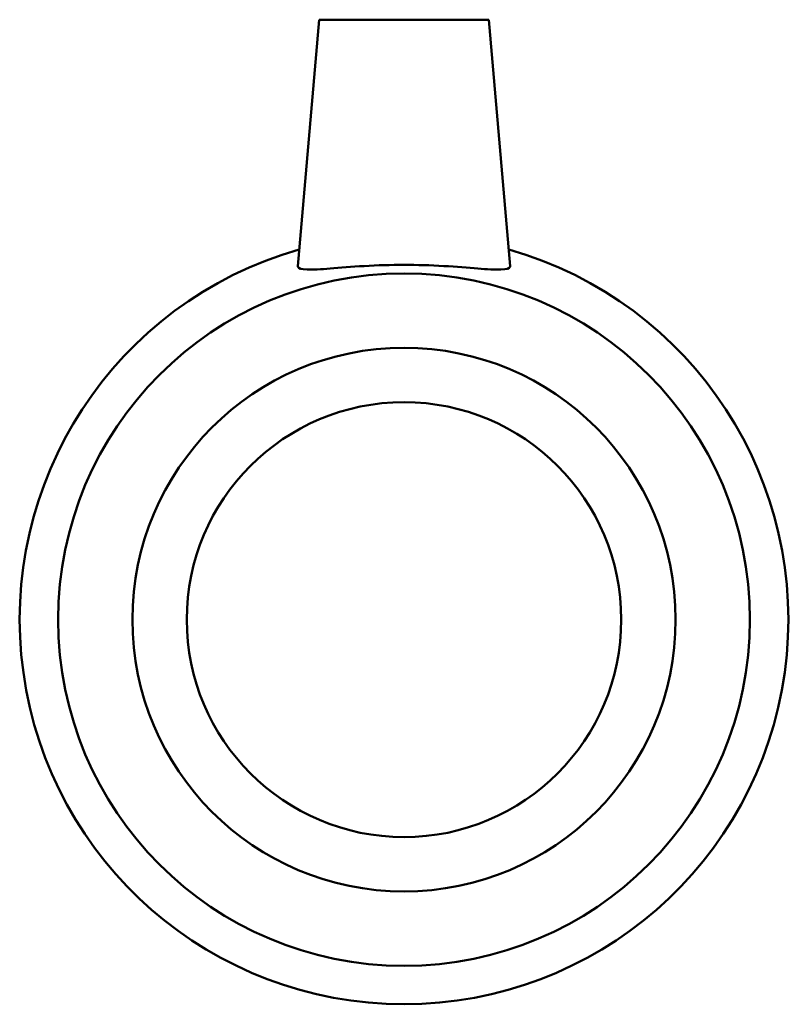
# Model space of a CAD drawing. Header units: inches. Extents: x -26 to 78, y -45 to 83.
# Tile 3 of 6: x -26.29 to -23.61, y 26.7 to 30.13. Entities that reach past the tile are written whole.
import ezdxf

# ---------------------------------------------------------------- set-up
doc = ezdxf.new("R2010")
doc.units = ezdxf.units.IN
doc.header["$MEASUREMENT"] = 0
doc.layers.add('Visible (ANSI)', color=7, linetype='Continuous', lineweight=50)

msp = doc.modelspace()

# ---------------------------------------------------------------- linework, layer by layer
at = {"layer": 'Visible (ANSI)'}
for p, q in [((-25.2461, 30.131), (-25.3212, 29.2729)), ((-25.2461, 30.131), (-24.6556, 30.131)), ((-24.6556, 30.131), (-24.5805, 29.2729))]:
    msp.add_line(p, q, dxfattribs=at)
for radius in [1.206, 0.9469, 0.7575]:
    msp.add_circle((-24.9508, 28.041), radius, dxfattribs=at)
msp.add_arc((-24.9508, 28.041), 1.34, 105.8212, 74.1788, dxfattribs=at)
msp.add_open_spline([(-24.5807, 29.2703), (-24.5825, 29.2645), (-24.5931, 29.2611), (-24.6326, 29.2598), (-24.6614, 29.2617), (-24.7267, 29.2668), (-24.7677, 29.2703), (-24.8572, 29.2755), (-24.9055, 29.277), (-24.9961, 29.277), (-25.0445, 29.2755), (-25.134, 29.2703), (-25.175, 29.2668), (-25.2403, 29.2617), (-25.2691, 29.2598), (-25.3085, 29.2611), (-25.3192, 29.2645), (-25.3212, 29.2711), (-25.3213, 29.272), (-25.3212, 29.2729)], degree=3, knots=[0, 0, 0, 0, 0.34235, 0.34235, 0.684699, 0.684699, 1.029852, 1.029852, 1.375005, 1.375005, 1.720158, 1.720158, 2.065311, 2.065311, 2.40766, 2.40766, 2.75001, 2.75001, 2.797723, 2.797723, 2.797723, 2.797723], dxfattribs=at)
msp.add_open_spline([(-24.5805, 29.2729), (-24.5804, 29.272), (-24.5805, 29.2711), (-24.5807, 29.2703)], degree=3, dxfattribs=at)

doc.saveas('drawing.dxf')
